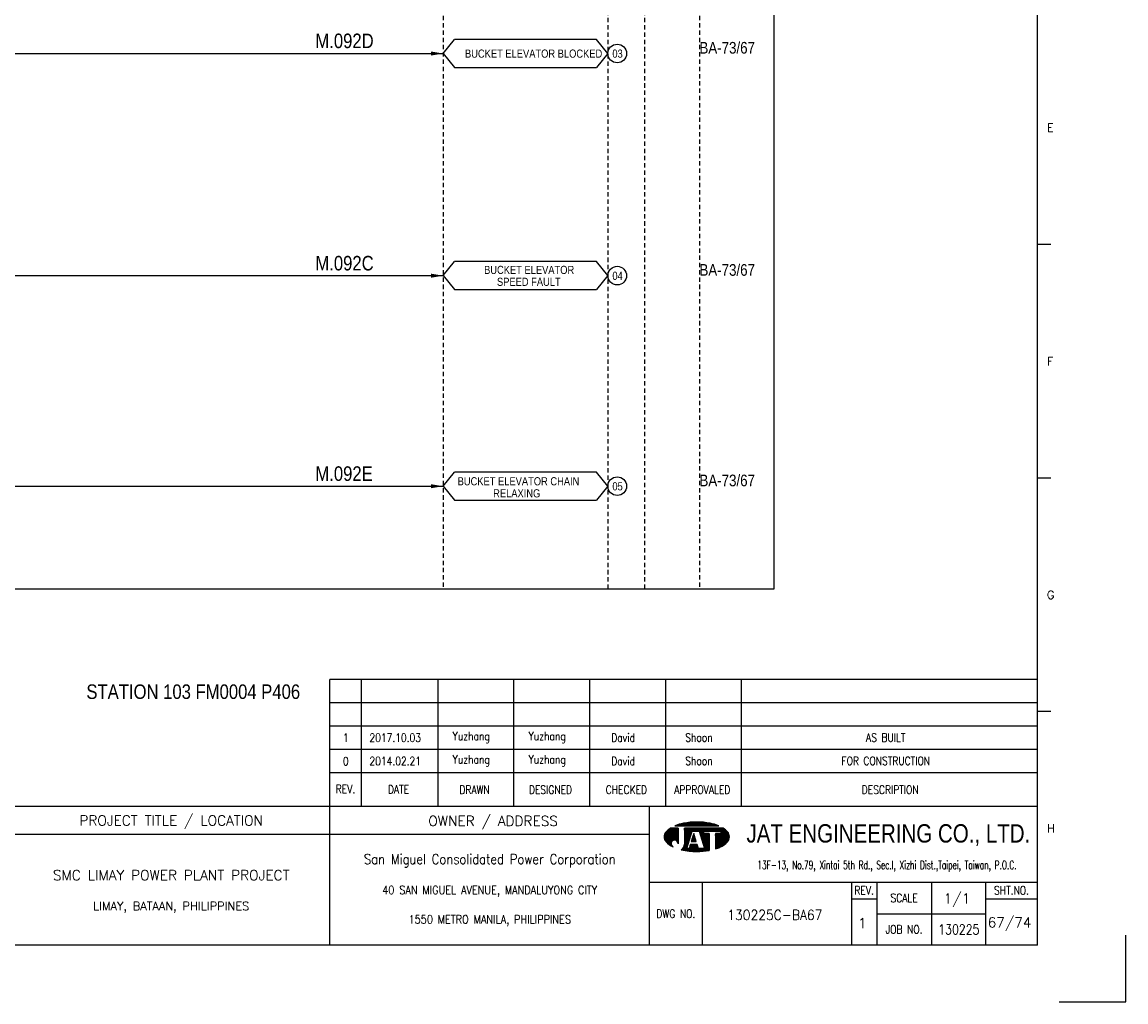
# Model space of a CAD drawing. Extents: x 2386 to 3352, y -169 to 513.
# Tile 3 of 4: x 2972 to 3352, y -169 to 168. Entities that reach past the tile are written whole.
import ezdxf
from ezdxf.enums import TextEntityAlignment as Align

# ---------------------------------------------------------------- set-up
doc = ezdxf.new("R2010")
doc.units = 0
doc.header["$MEASUREMENT"] = 0
doc.linetypes.add('HIDDEN', pattern=[4, 1.5, -1, 1.5])
doc.layers.get('0').update_dxf_attribs({"linetype": 'CONTINUOUS'})
doc.layers.get('Defpoints').update_dxf_attribs({"linetype": 'CONTINUOUS'})
for name, color, linetype in [('B_DIM', 7, 'CONTINUOUS'), ('CON', 4, 'CONTINUOUS'), ('DCS', 7, 'CONTINUOUS'), ('HID', 2, 'HIDDEN'), ('T', 2, 'CONTINUOUS'), ('TEXT', 7, 'CONTINUOUS'), ('圖框CON', 4, 'CONTINUOUS'), ('框線', 6, 'CONTINUOUS')]:
    doc.layers.add(name, color=color, linetype=linetype)
doc.styles.add('AEH', font='simplex', dxfattribs={"width": 0.8, "bigfont": 'ae'})
doc.styles.add('DAYUKP', font='complex', dxfattribs={"bigfont": 'DAYUKP.SHX'})
doc.styles.add('E2', font='simplex.shx', dxfattribs={"height": 2})
doc.styles.add('E3', font='simplex.shx', dxfattribs={"height": 3})
doc.styles.add('ROMANS', font='romans', dxfattribs={"width": 0.8})
doc.styles.add('style3', font='ARIALN.TTF')
doc.styles.add('WMF-Arial0', font='arial.ttf')

# ---------------------------------------------------------------- blocks, each defined once
blk = doc.blocks.new('LEADER')
at = {"layer": 'CON'}
blk.add_solid([(0.85, -0.57), (0.85, -1.57), (3.85, -1.07)], dxfattribs=at)
blk = doc.blocks.new('1880-TITLE_BLK')
at = {"layer": 'TEXT', "color": 2, "linetype": 'Continuous', "style": 'E3'}
for tag, p in [('SCALE', (790.95, 31.17)), ('DWG_NO', (736.41, 26.44)), ('REV', (762.59, 23.97)), ('SHT_NO', (806.74, 23.97))]:
    blk.add_attdef(tag, text='', height=3, dxfattribs=at).set_placement(p, align=Align.MIDDLE)
at = {"layer": 'TEXT', "linetype": 'Continuous', "style": 'E2', "width": 0.6}
for tag, p in [('REV_DATE', (418.65, 19.76)), ('APPR_DATE', (492.93, 19.76))]:
    blk.add_attdef(tag, text='', height=2, dxfattribs=at).set_placement(p, align=Align.MIDDLE_LEFT)
blk = doc.blocks.new('1')
at = {"layer": 'B_DIM'}
for p, q in [((2181.53, 118.11), (1938.08, 118.11)), ((1938.08, 74.29), (1938.08, 118.11)), ((1948.92, 74.29), (1948.92, 118.11)), ((1975.28, 74.29), (1975.28, 118.11)), ((2001.39, 74.29), (2001.39, 118.11)), ((2027.5, 74.29), (2027.5, 118.11)), ((2053.62, 74.29), (2053.62, 118.11)), ((2079.73, 74.29), (2079.73, 118.11)), ((2181.53, 110.07), (1938.08, 110.07)), ((1938.08, 77.93), (1938.08, 104.33)), ((2181.53, 102.03), (1938.08, 102.03)), ((2181.53, 93.99), (1938.08, 93.99)), ((2181.53, 85.95), (1938.08, 85.95))]:
    blk.add_line(p, q, dxfattribs=at)
at = {"layer": 'Defpoints'}
blk.add_lwpolyline([(2189, 7.08), (2211.97, 7.08), (2211.97, 30.05)], dxfattribs=at)
at = {"layer": 'T', "color": 0, "lineweight": -3}
for p, q in [((2058.27, 67.67), (2059.03, 68.43)), ((2058.49, 67.67), (2059.32, 68.49)), ((2058.72, 67.67), (2059.6, 68.55)), ((2058.94, 67.67), (2059.87, 68.6)), ((2059.16, 67.67), (2060.14, 68.65)), ((2059.38, 67.67), (2060.41, 68.7)), ((2059.6, 67.67), (2060.67, 68.74)), ((2059.82, 67.67), (2060.93, 68.77)), ((2060.05, 67.67), (2061.18, 68.81)), ((2060.27, 67.67), (2061.44, 68.84)), ((2060.49, 67.67), (2061.69, 68.87)), ((2060.71, 67.67), (2061.93, 68.89)), ((2060.93, 67.67), (2062.18, 68.91)), ((2061.15, 67.67), (2062.42, 68.93)), ((2061.38, 67.67), (2062.66, 68.95)), ((2061.6, 67.67), (2062.89, 68.97)), ((2061.82, 67.67), (2063.13, 68.98)), ((2062.04, 67.67), (2063.36, 68.99)), ((2062.26, 67.67), (2063.59, 69)), ((2062.48, 67.67), (2063.82, 69)), ((2062.71, 67.67), (2064.04, 69.01)), ((2062.93, 67.67), (2064.27, 69.01)), ((2063.15, 67.67), (2064.49, 69.01)), ((2063.37, 67.67), (2064.71, 69.01)), ((2063.59, 67.67), (2064.92, 69)), ((2063.81, 67.67), (2065.14, 69)), ((2064.04, 67.67), (2065.35, 68.99)), ((2064.26, 67.67), (2065.56, 68.98)), ((2064.48, 67.67), (2065.78, 68.97)), ((2064.7, 67.67), (2065.98, 68.95)), ((2064.92, 67.67), (2066.19, 68.94)), ((2065.14, 67.67), (2066.4, 68.92)), ((2065.37, 67.67), (2066.6, 68.9)), ((2065.59, 67.67), (2066.8, 68.88)), ((2065.81, 67.67), (2067, 68.86)), ((2066.03, 67.67), (2067.2, 68.84)), ((2066.25, 67.67), (2067.4, 68.82)), ((2066.47, 67.67), (2067.6, 68.79)), ((2066.7, 67.67), (2067.79, 68.77)), ((2066.92, 67.67), (2067.98, 68.74)), ((2067.14, 67.67), (2068.18, 68.71)), ((2067.36, 67.67), (2068.37, 68.68)), ((2067.58, 67.67), (2068.56, 68.64)), ((2067.81, 67.67), (2068.75, 68.61)), ((2068.03, 67.67), (2068.93, 68.58)), ((2068.25, 67.67), (2069.12, 68.54)), ((2068.47, 67.67), (2069.3, 68.5)), ((2068.69, 67.67), (2069.48, 68.46)), ((2068.91, 67.67), (2069.66, 68.42)), ((2069.14, 67.67), (2069.84, 68.37)), ((2053.09, 63.82), (2056.14, 66.87)), ((2053.09, 64.04), (2055.92, 66.87)), ((2053.11, 63.62), (2056.36, 66.87)), ((2053.12, 64.29), (2055.7, 66.87)), ((2053.14, 63.43), (2056.58, 66.87)), ((2053.18, 63.25), (2056.8, 66.87)), ((2053.18, 64.57), (2055.47, 66.87)), ((2053.24, 63.08), (2057.03, 66.87)), ((2053.29, 64.91), (2055.25, 66.87)), ((2053.3, 62.92), (2057.25, 66.87)), ((2053.37, 62.77), (2057.47, 66.87)), ((2053.45, 62.63), (2057.69, 66.87)), ((2053.54, 62.5), (2057.91, 66.86)), ((2053.61, 65.45), (2054.47, 66.31)), ((2053.64, 62.37), (2057.91, 66.64)), ((2053.74, 62.25), (2057.91, 66.42)), ((2053.84, 62.14), (2057.91, 66.2)), ((2053.95, 62.02), (2057.91, 65.98)), ((2054.07, 61.91), (2057.91, 65.75)), ((2054.18, 61.8), (2057.91, 65.53)), ((2054.29, 61.7), (2057.91, 65.31)), ((2054.41, 61.59), (2057.91, 65.09)), ((2054.53, 61.49), (2057.91, 64.87)), ((2054.65, 61.39), (2057.91, 64.65)), ((2056.94, 67.67), (2057.09, 67.82)), ((2057.16, 67.67), (2057.44, 67.95)), ((2057.39, 67.67), (2057.78, 68.07)), ((2057.61, 67.67), (2058.11, 68.18)), ((2057.83, 67.67), (2058.43, 68.27)), ((2058.05, 67.67), (2058.73, 68.35)), ((2060.05, 63.24), (2063.68, 66.87)), ((2060.05, 63.46), (2063.46, 66.87)), ((2060.05, 63.68), (2063.23, 66.87)), ((2060.05, 63.9), (2063.01, 66.87)), ((2060.05, 64.13), (2062.79, 66.87)), ((2060.05, 64.35), (2062.57, 66.87)), ((2060.05, 64.57), (2062.35, 66.87)), ((2060.05, 64.79), (2062.13, 66.87)), ((2060.05, 65.01), (2061.9, 66.87)), ((2060.05, 65.23), (2061.68, 66.87)), ((2060.05, 65.46), (2061.46, 66.87)), ((2060.05, 66.12), (2060.79, 66.87)), ((2060.05, 66.34), (2060.57, 66.87)), ((2060.05, 66.56), (2060.35, 66.87)), ((2060.05, 66.79), (2060.13, 66.87)), ((2060.05, 65.68), (2061.24, 66.87)), ((2060.05, 65.9), (2061.02, 66.87)), ((2060.05, 63.02), (2062.67, 65.64)), ((2060.05, 62.8), (2062.57, 65.32)), ((2060.05, 62.57), (2062.47, 64.99)), ((2060.05, 62.35), (2062.36, 64.67)), ((2062.83, 65.8), (2063.9, 66.87)), ((2063.01, 64.2), (2063.39, 64.58)), ((2063.05, 65.8), (2064.12, 66.87)), ((2063.11, 64.53), (2063.33, 64.75)), ((2063.21, 64.85), (2063.28, 64.92)), ((2063.27, 65.8), (2064.34, 66.87)), ((2063.49, 65.8), (2064.56, 66.87)), ((2063.72, 65.8), (2064.79, 66.87)), ((2063.94, 65.8), (2065.01, 66.87)), ((2064.16, 65.8), (2065.23, 66.87)), ((2064.38, 65.8), (2065.45, 66.87)), ((2064.6, 65.8), (2065.67, 66.87)), ((2064.82, 65.8), (2065.89, 66.87)), ((2065.05, 65.8), (2066.12, 66.87)), ((2065.16, 65.69), (2066.34, 66.87)), ((2065.22, 65.53), (2066.56, 66.87)), ((2065.27, 65.36), (2066.78, 66.87)), ((2065.32, 65.19), (2067, 66.87)), ((2065.38, 65.02), (2067.22, 66.87)), ((2065.43, 64.85), (2067.45, 66.87)), ((2065.48, 64.69), (2067.67, 66.87)), ((2065.54, 64.52), (2066.74, 65.71)), ((2065.59, 64.35), (2066.74, 65.49)), ((2065.65, 64.18), (2066.74, 65.27)), ((2065.7, 64.01), (2066.74, 65.05)), ((2065.75, 63.84), (2066.9, 65)), ((2065.81, 63.68), (2067.12, 65)), ((2065.86, 63.51), (2067.35, 65)), ((2065.91, 63.34), (2067.57, 65)), ((2065.97, 63.17), (2067.79, 65)), ((2066.02, 63), (2068.01, 65)), ((2066.07, 62.84), (2068.23, 65)), ((2066.13, 62.67), (2068.46, 65)), ((2066.18, 62.5), (2068.61, 64.93)), ((2066.23, 62.33), (2068.61, 64.71)), ((2066.82, 65.8), (2067.89, 66.87)), ((2067.04, 65.8), (2068.11, 66.87)), ((2067.26, 65.8), (2068.33, 66.87)), ((2067.48, 65.8), (2068.55, 66.87)), ((2067.71, 65.8), (2068.78, 66.87)), ((2067.93, 65.8), (2069, 66.87)), ((2068.15, 65.8), (2069.22, 66.87)), ((2068.37, 65.8), (2069.44, 66.87)), ((2068.59, 65.8), (2069.66, 66.87)), ((2068.81, 65.8), (2069.88, 66.87)), ((2069.04, 65.8), (2070.11, 66.87)), ((2069.26, 65.8), (2070.33, 66.87)), ((2069.36, 67.67), (2070.01, 68.33)), ((2069.48, 65.8), (2070.55, 66.87)), ((2069.58, 67.67), (2070.19, 68.28)), ((2069.7, 65.8), (2070.77, 66.87)), ((2069.8, 67.67), (2070.36, 68.23)), ((2069.92, 65.8), (2070.99, 66.87)), ((2070.02, 67.67), (2070.53, 68.18)), ((2070.14, 65.8), (2071.21, 66.87)), ((2070.24, 67.67), (2070.7, 68.13)), ((2070.37, 65.8), (2071.44, 66.87)), ((2070.47, 67.67), (2070.87, 68.07)), ((2070.59, 65.8), (2071.66, 66.87)), ((2070.69, 67.67), (2071.03, 68.02)), ((2070.75, 63.08), (2074.07, 66.4)), ((2070.75, 62.86), (2074.19, 66.3)), ((2070.75, 62.63), (2074.31, 66.2)), ((2070.75, 62.41), (2074.43, 66.09)), ((2070.75, 62.19), (2074.54, 65.98)), ((2070.75, 61.97), (2074.66, 65.87)), ((2070.75, 61.75), (2074.77, 65.76)), ((2070.75, 61.53), (2074.87, 65.65)), ((2070.75, 61.3), (2074.98, 65.53)), ((2070.75, 61.08), (2075.08, 65.41)), ((2070.75, 60.86), (2075.17, 65.28)), ((2070.75, 60.64), (2075.25, 65.14)), ((2070.75, 63.96), (2071.78, 65)), ((2070.75, 63.74), (2072, 65)), ((2070.75, 63.52), (2072.22, 65)), ((2070.75, 63.3), (2072.45, 65)), ((2070.75, 64.41), (2071.34, 65)), ((2070.75, 64.19), (2071.56, 65)), ((2070.75, 64.85), (2070.89, 65)), ((2070.75, 64.63), (2071.12, 65)), ((2070.75, 60.42), (2075.33, 64.99)), ((2070.75, 60.2), (2075.39, 64.84)), ((2070.75, 59.97), (2075.45, 64.67)), ((2070.81, 65.8), (2071.88, 66.87)), ((2070.91, 67.67), (2071.2, 67.96)), ((2071.03, 65.8), (2072.1, 66.87)), ((2071.13, 67.67), (2071.36, 67.9)), ((2071.25, 65.8), (2072.32, 66.87)), ((2071.35, 67.67), (2071.52, 67.84)), ((2071.47, 65.8), (2072.54, 66.87)), ((2071.57, 67.67), (2071.68, 67.77)), ((2071.7, 65.8), (2072.77, 66.87)), ((2071.8, 67.67), (2071.83, 67.71)), ((2071.92, 65.8), (2072.99, 66.87)), ((2072.14, 65.8), (2073.21, 66.87)), ((2072.36, 65.8), (2073.43, 66.87)), ((2072.58, 65.8), (2073.57, 66.78)), ((2072.62, 65.62), (2073.7, 66.69)), ((2072.62, 65.39), (2073.83, 66.6)), ((2072.62, 65.17), (2073.95, 66.5)), ((2054.78, 61.29), (2055.59, 62.11)), ((2054.9, 61.2), (2055.48, 61.77)), ((2055.03, 61.11), (2055.46, 61.53)), ((2055.16, 61.01), (2055.47, 61.33)), ((2055.3, 60.93), (2055.52, 61.15)), ((2055.43, 60.84), (2055.59, 60.99)), ((2055.57, 60.76), (2055.67, 60.85)), ((2056.12, 62.63), (2057.91, 64.42)), ((2056.46, 62.75), (2057.91, 64.2)), ((2056.7, 62.77), (2057.91, 63.98)), ((2056.9, 62.75), (2057.91, 63.76)), ((2057.08, 62.71), (2057.91, 63.54)), ((2057.23, 62.64), (2057.91, 63.32)), ((2057.37, 62.56), (2057.91, 63.09)), ((2057.5, 62.46), (2057.91, 62.87)), ((2057.61, 62.35), (2057.91, 62.65)), ((2057.7, 62.23), (2057.91, 62.43)), ((2057.79, 62.09), (2057.91, 62.21)), ((2057.85, 61.93), (2057.91, 61.99)), ((2057.89, 61.75), (2057.91, 61.76)), ((2057.91, 61.54), (2057.91, 61.55)), ((2059.09, 59.4), (2061.43, 61.74)), ((2059.28, 59.36), (2061.33, 61.42)), ((2059.46, 59.32), (2061.23, 61.09)), ((2059.86, 60.39), (2061.54, 62.07)), ((2059.98, 60.73), (2061.64, 62.39)), ((2060.03, 61), (2061.74, 62.72)), ((2060.05, 62.13), (2062.26, 64.34)), ((2060.05, 61.91), (2062.16, 64.02)), ((2060.05, 61.69), (2062.05, 63.69)), ((2060.05, 61.46), (2061.95, 63.37)), ((2060.05, 61.24), (2060.05, 61.24)), ((2060.98, 59.07), (2063.16, 61.25)), ((2061.17, 59.04), (2063.38, 61.25)), ((2061.37, 59.02), (2063.6, 61.25)), ((2061.57, 59), (2063.82, 61.25)), ((2061.68, 59.99), (2062.94, 61.25)), ((2061.77, 58.97), (2064.04, 61.25)), ((2061.78, 60.32), (2062.71, 61.25)), ((2061.88, 60.64), (2062.49, 61.25)), ((2061.97, 58.95), (2064.27, 61.25)), ((2061.99, 60.96), (2062.27, 61.25)), ((2062.17, 58.94), (2064.45, 61.21)), ((2062.38, 58.92), (2064.51, 61.05)), ((2062.45, 62.32), (2063.71, 63.57)), ((2062.5, 62.58), (2063.65, 63.74)), ((2062.58, 58.9), (2064.56, 60.88)), ((2062.6, 62.91), (2063.6, 63.91)), ((2062.68, 62.32), (2063.76, 63.4)), ((2062.7, 63.23), (2063.55, 64.08)), ((2062.8, 63.56), (2063.49, 64.25)), ((2062.9, 62.32), (2063.81, 63.24)), ((2062.91, 63.88), (2063.44, 64.42)), ((2063.12, 62.32), (2063.87, 63.07)), ((2063.34, 62.32), (2063.92, 62.9)), ((2063.56, 62.32), (2063.97, 62.73)), ((2063.78, 62.32), (2064.03, 62.56)), ((2064.01, 62.32), (2064.08, 62.39)), ((2066.14, 58.91), (2068.61, 61.38)), ((2066.29, 62.16), (2068.61, 64.48)), ((2066.34, 61.99), (2068.61, 64.26)), ((2066.38, 58.93), (2068.61, 61.16)), ((2066.39, 61.83), (2068.61, 64.04)), ((2066.45, 61.66), (2068.61, 63.82)), ((2066.5, 61.49), (2068.61, 63.6)), ((2066.56, 61.32), (2068.61, 63.38)), ((2066.61, 61.15), (2068.61, 63.15)), ((2066.62, 58.95), (2068.61, 60.94)), ((2066.66, 60.99), (2068.61, 62.93)), ((2066.72, 60.82), (2068.61, 62.71)), ((2066.77, 60.65), (2068.61, 62.49)), ((2066.82, 60.48), (2068.61, 62.27)), ((2066.88, 60.31), (2068.61, 62.05)), ((2066.93, 60.14), (2068.61, 61.82)), ((2066.98, 59.98), (2068.61, 61.6)), ((2070.75, 59.75), (2075.5, 64.5)), ((2071.07, 59.85), (2075.53, 64.32)), ((2071.42, 59.97), (2075.56, 64.12)), ((2071.78, 60.12), (2075.57, 63.9)), ((2072.17, 60.28), (2075.55, 63.67)), ((2072.59, 60.48), (2075.51, 63.4)), ((2073.08, 60.75), (2075.42, 63.1)), ((2073.74, 61.19), (2075.24, 62.69)), ((2055.71, 60.67), (2055.76, 60.73)), ((2055.85, 60.59), (2055.88, 60.62)), ((2056, 60.52), (2056, 60.52)), ((2056.14, 60.44), (2056.14, 60.44)), ((2059.64, 59.29), (2061.12, 60.77)), ((2059.83, 59.25), (2061.02, 60.44)), ((2060.02, 59.22), (2060.92, 60.12)), ((2060.21, 59.19), (2060.93, 59.91)), ((2060.4, 59.16), (2061.15, 59.91)), ((2060.59, 59.13), (2061.38, 59.91)), ((2060.78, 59.1), (2061.6, 59.91)), ((2062.79, 58.89), (2064.61, 60.71)), ((2063, 58.88), (2064.67, 60.54)), ((2063.21, 58.87), (2064.72, 60.37)), ((2063.43, 58.86), (2064.77, 60.2)), ((2063.64, 58.85), (2064.82, 60.03)), ((2063.86, 58.85), (2064.92, 59.91)), ((2064.08, 58.84), (2065.15, 59.91)), ((2064.3, 58.84), (2065.37, 59.91)), ((2064.52, 58.84), (2065.59, 59.91)), ((2064.74, 58.85), (2065.81, 59.91)), ((2064.97, 58.85), (2066.03, 59.91)), ((2065.2, 58.86), (2066.25, 59.91)), ((2065.43, 58.87), (2066.48, 59.91)), ((2065.66, 58.88), (2066.7, 59.91)), ((2065.9, 58.89), (2066.92, 59.91)), ((2066.87, 58.97), (2068.61, 60.72)), ((2067.11, 59), (2068.61, 60.49)), ((2067.37, 59.03), (2068.61, 60.27)), ((2067.62, 59.06), (2068.61, 60.05)), ((2067.88, 59.1), (2068.61, 59.83)), ((2068.14, 59.14), (2068.61, 59.61)), ((2068.4, 59.18), (2068.61, 59.38))]:
    blk.add_line(p, q, dxfattribs=at)
at = {"layer": 'T', "lineweight": -3}
for p, q in [((2057.91, 66.87), (2055.21, 66.87)), ((2056.73, 67.67), (2071.93, 67.67)), ((2057.91, 66.87), (2057.91, 61.52)), ((2073.45, 66.87), (2060.05, 66.87)), ((2060.05, 66.33), (2060.05, 66.87)), ((2060.05, 66.87), (2060.05, 61.23)), ((2060.85, 59.91), (2062.72, 65.8)), ((2063.26, 65), (2062.41, 62.32)), ((2062.72, 65.8), (2065.13, 65.8)), ((2064.1, 62.32), (2063.26, 65)), ((2063.79, 65.8), (2065.13, 65.8)), ((2065.13, 65.8), (2067, 59.91)), ((2066.74, 65.8), (2072.62, 65.8)), ((2066.74, 65), (2066.74, 65.8)), ((2068.61, 65), (2066.74, 65)), ((2068.61, 65), (2068.61, 59.21)), ((2072.62, 65), (2070.75, 65)), ((2070.75, 65), (2070.75, 59.74)), ((2072.62, 65.8), (2072.62, 65)), ((2061.8, 63.05), (2060.05, 61.24)), ((2062.08, 61.25), (2061.65, 59.91)), ((2064.44, 61.25), (2062.08, 61.25)), ((2062.41, 62.32), (2064.1, 62.32)), ((2064.86, 59.91), (2064.44, 61.25)), ((2061.65, 59.91), (2060.85, 59.91)), ((2067, 59.91), (2064.86, 59.91))]:
    blk.add_line(p, q, dxfattribs=at)
for centre, major_axis, start_param, end_param in [((2062.5, 54), (-10.49, 10.49), 5.683021, 5.897183), ((2064.33, 44.23), (-17.52, 17.52), 5.497787, 5.683021), ((2064.33, 44.23), (17.52, 17.52), 0.600164, 0.785398), ((2066.16, 54), (10.49, 10.49), 0.386002, 0.600164), ((2055.58, 63.92), (1.76, 1.76), 1.614811, 2.356194), ((2059.72, 60.14), (-5.73, 5.73), 6.088179, 6.3272), ((2068.93, 60.14), (-5.73, 5.73), 4.668374, 4.907395), ((2073.07, 63.92), (-1.76, 1.76), 3.926991, 4.668374), ((2055.58, 63.92), (-1.76, 1.76), 0.785398, 1.526782), ((2059.72, 67.71), (5.73, 5.73), 3.097578, 3.478972), ((2056.68, 61.54), (-0.868, 0.868), 3.906164, 8.245601), ((2057.88, 61.28), (1.53, 1.53), 4.470635, 5.546585), ((2068.93, 67.71), (-5.73, 5.73), 2.781027, 3.185607), ((2073.07, 63.92), (1.76, 1.76), 4.756403, 5.497787), ((2064.33, 83.62), (17.52, 17.52), 3.710226, 3.926991), ((2064.33, 83.62), (17.52, 17.52), 3.926991, 4.100643), ((2066.16, 73.85), (-10.49, 10.49), 2.670765, 2.781027)]:
    blk.add_ellipse(centre, major_axis=major_axis, ratio=1, start_param=start_param, end_param=end_param, dxfattribs=at)
at = {"layer": '圖框CON'}
for p, q in [((2186.14, 267.8), (2181.53, 267.8)), ((2186.14, 187.4), (2181.53, 187.4)), ((2186.14, 107), (2181.53, 107)), ((2048.1, 48.3), (2181.53, 48.3)), ((2066.14, 48.3), (2066.14, 26.6)), ((2117.55, 48.3), (2117.55, 26.6)), ((2126.28, 48.3), (2126.28, 26.6)), ((2145.25, 26.6), (2145.25, 48.3)), ((2163.72, 26.6), (2163.72, 48.3)), ((2117.55, 42.62), (2126.28, 42.62)), ((2163.72, 42.62), (2181.53, 42.62)), ((2126.28, 37.45), (2163.72, 37.45))]:
    blk.add_line(p, q, dxfattribs=at)
for points in [[(1938.08, 26.6), (1938.08, 74.29)], [(2048.1, 26.6), (2048.1, 74.29)], [(2048.1, 64.75), (1828.89, 64.75)]]:
    blk.add_lwpolyline(points, dxfattribs=at)
at = {"layer": '框線'}
for p, q in [((2181.53, 26.6), (2181.53, 669.81)), ((2181.53, 74.29), (1308.62, 74.29)), ((2181.53, 26.6), (1308.62, 26.6))]:
    blk.add_line(p, q, dxfattribs=at)
at = {"style": 'DAYUKP'}
for s, p in [('E', (2184.79, 307.99)), ('F', (2184.79, 227.59)), ('G', (2184.79, 147.19)), ('H', (2184.79, 66.79))]:
    blk.add_text(s, height=2.87, dxfattribs=at).set_placement(p, align=Align.MIDDLE_LEFT)
at = {"style": 'WMF-Arial0', "width": 0.8}
blk.add_text('JAT ENGINEERING CO., LTD.', height=6.3172, dxfattribs=at).set_placement((2130.24, 64.55), align=Align.MIDDLE)
at = {"color": 2, "ltscale": 500, "style": 'ROMANS', "width": 0.85}
blk.add_text('San Miguel Consolidated Power Corporation', height=3.4457, dxfattribs=at).set_placement((1993.09, 56.23), align=Align.MIDDLE_CENTER)
at = {"color": 2, "ltscale": 500, "style": 'ROMANS'}
for s, height, p in [('SMC LIMAY POWER PLANT PROJECT', 3.4457, (1883.48, 50.7)), ('LIMAY, BATAAN, PHILIPPINES', 2.8714, (1883.48, 40.08))]:
    blk.add_text(s, height=height, dxfattribs=at).set_placement(p, align=Align.MIDDLE_CENTER)
at = {"color": 4, "ltscale": 500, "style": 'ROMANS', "width": 0.85}
for s, p in [('40 SAN MIGUEL AVENUE, MANDALUYONG CITY', (1993.09, 45.61)), ('1550 METRO MANILA, PHILIPPINES', (1993.09, 35.51))]:
    blk.add_text(s, height=2.8714, dxfattribs=at).set_placement(p, align=Align.MIDDLE_CENTER)
at = {"layer": 'B_DIM', "style": 'AEH', "width": 0.8}
for s, height, p in [('REV.', 2.871, (1943.45, 80.37)), ('DATE', 2.871, (1961.68, 80.21)), ('DRAWN', 2.871, (1987.87, 80.12)), ('DESIGNED', 2.871, (2013.98, 80.12)), ('CHECKED', 2.871, (2040.1, 80.12)), ('APPROVALED', 2.871, (2066.21, 80.12)), ('DESCRIPTION', 2.8714, (2130.87, 80.12))]:
    blk.add_text(s, height=height, dxfattribs=at).set_placement(p, align=Align.MIDDLE)
at = {"layer": 'HID', "ltscale": 500, "style": 'ROMANS'}
for s, p in [('PROJECT TITLE / LOCATION', (1883.48, 69.28)), ('OWNER / ADDRESS', (1994.25, 69.12))]:
    blk.add_text(s, height=3.4457, dxfattribs=at).set_placement(p, align=Align.MIDDLE)
at = {"layer": 'HID', "color": 7, "style": 'ROMANS', "width": 0.8}
for s, p in [('REV.', (2121.92, 45.46)), ('SHT.NO.', (2172.62, 45.46)), ('SCALE', (2135.64, 42.87)), ('DWG NO.', (2057.12, 37.45)), ('JOB NO.', (2135.64, 32.03))]:
    blk.add_text(s, height=2.871, dxfattribs=at).set_placement(p, align=Align.MIDDLE)
at = {"layer": 'T', "color": 2, "ltscale": 500, "style": 'ROMANS', "width": 0.65}
blk.add_text('13F-13, No.79, Xintai 5th Rd., Sec.I, Xizhi Dist.,Taipei, Taiwan, P.O.C.', height=2.8714, dxfattribs=at).set_placement((2129.74, 52.81), align=Align.CENTER)

msp = doc.modelspace()

# ---------------------------------------------------------------- linework, layer by layer
at = {"layer": 'CON', "color": 6}
for p, q in [((3117.22, 157.21), (3121.11, 162.03)), ((3170.02, 162.03), (3121.11, 162.03)), ((3173.92, 157.21), (3170.02, 162.03)), ((3117.22, 157.21), (3121.11, 152.39)), ((3173.92, 157.21), (3170.02, 152.39)), ((3121.11, 152.39), (3170.02, 152.39)), ((3117.22, 80.75), (3121.11, 85.57)), ((3170.02, 85.57), (3121.11, 85.57)), ((3173.92, 80.75), (3170.02, 85.57)), ((3117.22, 80.75), (3121.11, 75.93)), ((3173.92, 80.75), (3170.02, 75.93)), ((3121.11, 75.93), (3170.02, 75.93)), ((3117.22, 8.29), (3121.11, 13.1)), ((3170.02, 13.1), (3121.11, 13.1)), ((3173.92, 8.29), (3170.02, 13.1)), ((3117.22, 8.29), (3121.11, 3.47)), ((3173.92, 8.29), (3170.02, 3.47)), ((3121.11, 3.47), (3170.02, 3.47))]:
    msp.add_line(p, q, dxfattribs=at)
at = {"layer": 'CON'}
for p, q in [((2937.61, 157.21), (3117.22, 157.21)), ((2941.48, 80.75), (3117.22, 80.75)), ((2937.61, 8.29), (3117.22, 8.29))]:
    msp.add_line(p, q, dxfattribs=at)
msp.add_lwpolyline([(2516.97, 472.65), (3230.97, 472.65), (3230.97, -27.15), (2516.97, -27.15)], close=True, dxfattribs=at)
for centre in [(3177.13, 157.21), (3177.13, 80.75), (3177.13, 8.29)]:
    msp.add_circle(centre, 3.21, dxfattribs=at)
at = {"layer": 'HID'}
for p, q in [((3117.22, 472.65), (3117.22, -27.15)), ((3173.92, 471.95), (3173.92, -27.15)), ((3186.52, 471.95), (3186.52, -27.15)), ((3205.42, 472.65), (3205.42, -27.15))]:
    msp.add_line(p, q, dxfattribs=at)

# ---------------------------------------------------------------- block references
msp.add_blockref('1', (1140.18, -176.3))
at = {"layer": 'CON', "xscale": 1.4, "yscale": 1.4, "zscale": 1.4}
for p in [(3111.82, 158.7), (3111.82, 82.24), (3111.82, 9.78)]:
    msp.add_blockref('LEADER', p, dxfattribs=at)
at = {"layer": 'TEXT', "color": 0}
ref = msp.add_blockref('1880-TITLE_BLK', (2385.53, -169.64), dxfattribs=dict(at, xscale=1.148576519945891, yscale=1.148576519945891, zscale=1.148576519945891))
ref.add_attrib('DWG_NO', '130225C-BA67', dxfattribs={"color": 2, "linetype": 'Continuous', "height": 3.4457, "style": 'E3', "width": 0.9}).set_placement((3231.36, -139.27), align=Align.MIDDLE)
ref.add_attrib('REV', '1', dxfattribs={"color": 2, "linetype": 'Continuous', "height": 3.45, "style": 'E3'}).set_placement((3261.43, -142.1), align=Align.MIDDLE)
ref.add_attrib('SCALE', '1/1', dxfattribs={"color": 2, "linetype": 'Continuous', "height": 3.446, "style": 'E3'}).set_placement((3294, -133.84), align=Align.MIDDLE)
ref.add_attrib('SHT_NO', '67/74', dxfattribs={"color": 2, "linetype": 'Continuous', "height": 3.446, "style": 'E3'}).set_placement((3312.14, -142.1), align=Align.MIDDLE)

# ---------------------------------------------------------------- texts
at = {"layer": 'CON', "style": 'style3'}
for p in [(3205.42, 157.18), (3205.42, 80.72), (3205.42, 8.26)]:
    msp.add_text('BA-73/67', height=4, dxfattribs=at).set_placement(p)
for s, p in [('BUCKET ELEVATOR BLOCKED', (3124.75, 154.93)), ('03', (3175.46, 154.93)), ('BUCKET ELEVATOR', (3131.32, 80.49)), ('SPEED FAULT', (3135.75, 76.4)), ('04', (3175.46, 78.47)), ('BUCKET ELEVATOR CHAIN ', (3122.22, 7.74)), ('05', (3175.46, 6.01)), ('RELAXING', (3134.44, 3.59))]:
    msp.add_text(s, height=2.8, dxfattribs=at).set_placement(p, align=Align.BOTTOM_LEFT)
at = {"layer": 'DCS', "linetype": 'ByBlock', "style": 'style3'}
for s, p in [('M.092D', (3073.27, 159.06)), ('M.092C', (3073.27, 82.55)), ('M.092E', (3073.27, 10.12)), ('STATION 103 FM0004 P406', (2994.48, -64.94))]:
    msp.add_text(s, height=5, dxfattribs=at).set_placement(p)
at = {"layer": 'T', "style": 'AEH', "width": 0.8}
for s, height, p in [('1', 2.87, (3083.72, -78.32)), ('2017.10.03', 2.871, (3100.73, -78.29)), ('Yuzhang', 2.871, (3126.92, -78.21)), ('Yuzhang', 2.871, (3153.04, -78.21)), ('David', 2.871, (3179.15, -78.21)), ('Shoon', 2.871, (3205.26, -78.21)), ('AS BUILT', 2.871, (3269.53, -78.21)), ('0', 2.87, (3083.72, -86.36)), ('2014.02.21', 2.871, (3100.73, -86.33)), ('Yuzhang', 2.871, (3126.92, -86.25)), ('Yuzhang', 2.871, (3153.04, -86.25)), ('David', 2.871, (3179.15, -86.25)), ('Shoon', 2.871, (3205.26, -86.25)), ('FOR CONSTRUCTION', 2.8714, (3269.53, -86.25))]:
    msp.add_text(s, height=height, dxfattribs=at).set_placement(p, align=Align.MIDDLE)
at = {"layer": 'TEXT', "color": 2, "style": 'E3', "width": 0.8}
msp.add_text('130225', height=3.446, dxfattribs=at).set_placement((3294.67, -144.27), align=Align.MIDDLE_CENTER)

doc.saveas('drawing.dxf')
